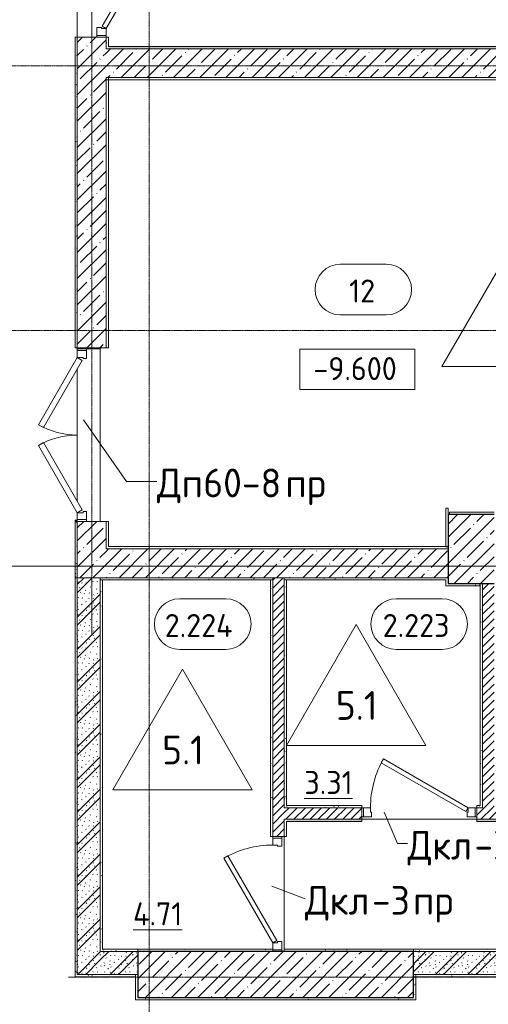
# Model space of a CAD drawing. Header units: millimetres. Extents: x 86102 to 162330, y -10965 to 131946.
# Tile 26 of 53: x 109844 to 113920, y 76890 to 85453. Entities that reach past the tile are written whole.
import ezdxf

# ---------------------------------------------------------------- set-up
doc = ezdxf.new("R2010")
doc.units = ezdxf.units.MM
doc.linetypes.add('3_ Штрих_ 1 х 1 мм', pattern=[2, 1, -1])
doc.linetypes.add('4_ Штрихпунктир_ 10 х 2 мм', pattern=[14, 10, -2, 0, -2])
for name, color, linetype, lineweight in [('A-AREA', 7, '3_ Штрих_ 1 х 1 мм', 13), ('A-AREA-IDEN', 7, 'Continuous', 5), ('A-DOOR', 7, 'Continuous', 13), ('A-DOOR-FRAM', 7, 'Continuous', 13), ('A-DOOR-IDEN', 7, 'Continuous', 5), ('A-FLOR', 7, 'Continuous', 13), ('A-FLOR-IDEN', 7, 'Continuous', 5), ('A-WALL', 7, 'Continuous', 13), ('A-WALL-PATT', 7, 'Continuous', 13), ('G-ANNO-DIMS', 7, 'Continuous', 5), ('I-WALL', 7, 'Continuous', 13), ('S-COLS', 7, 'Continuous', 25), ('S-GRID', 7, 'Continuous', 5)]:
    doc.layers.add(name, color=color, linetype=linetype, lineweight=lineweight)
doc.styles.add('GOST Common_2', font='GOST_Common.ttf', dxfattribs={"height": 200})
doc.styles.add('GOST Common_3', font='GOST_Common.ttf', dxfattribs={"height": 250})
pattern_1 = [(0, (0, 0), (203.2, 50.8), [3.353, -149.047, 3.353, -149.047, -812.8]), (0, (0, 0), (203.2, 50.8), [-304.8, 3.353, -301.447, 3.353, -149.047, -355.6]), (0, (0, 0), (203.2, 50.8), [-762, 3.353, -98.247, 3.353, -250.647]), (120, (76.2, 25.4), (-145.59409, 150.576362), [3.353, -149.047, 3.353, -149.047, -812.8]), (120, (76.2, 25.4), (-145.59409, 150.576362), [-304.8, 3.353, -301.447, 3.353, -149.047, -355.6]), (120, (76.2, 25.4), (-145.59409, 150.576362), [-762, 3.353, -98.247, 3.353, -250.647]), (240, (101.6, 127), (-57.60591, -201.376362), [3.353, -149.047, 3.353, -149.047, -812.8]), (240, (101.6, 127), (-57.60591, -201.376362), [-304.8, 3.353, -301.447, 3.353, -149.047, -355.6]), (240, (101.6, 127), (-57.60591, -201.376362), [-762, 3.353, -98.247, 3.353, -250.647])]
pattern_2 = [(45, (0, 0), (-35.355339, 35.355339), [])]
pattern_3 = [(135, (150.28, 188.64), (-282.8427, 3e-14), [5, -395]), (135, (174.9, 237.36), (-282.8427, 3e-14), [5, -395]), (135, (211.96, 236.53), (-282.8427, 3e-14), [5, -395]), (135, (114.96, 223.96), (-282.8427, 3e-14), [5, -395]), (135, (77.54, 223.96), (-282.8427, 3e-14), [5, -395]), (135, (57.44, 184.52), (-282.8427, 3e-14), [5, -395]), (135, (66.21, 142.9), (-282.8427, 3e-14), [5, -395]), (135, (107.33, 161), (-282.8427, 3e-14), [5, -395]), (135, (99.08, 130.94), (-282.8427, 3e-14), [5, -395]), (135, (22.6, 136.46), (-282.8427, 3e-14), [5, -395]), (135, (21.16, 168.08), (-282.8427, 3e-14), [5, -395]), (135, (46.13, 96.12), (-282.8427, 3e-14), [5, -395]), (135, (3.54, 74.6), (-282.8427, 3e-14), [5, -395]), (135, (40.3, 47.56), (-282.8427, 3e-14), [5, -395]), (135, (39.77, 18.47), (-282.8427, 3e-14), [5, -395]), (135, (76.94, 37.28), (-282.8427, 3e-14), [5, -395]), (135, (114.18, 62.4), (-282.8427, 3e-14), [5, -395]), (135, (139.87, 90.2), (-282.8427, 3e-14), [5, -395]), (135, (141.44, 15.82), (-282.8427, 3e-14), [5, -395]), (135, (188.69, 26.73), (-282.8427, 3e-14), [5, -395]), (135, (176.14, 51.36), (-282.8427, 3e-14), [5, -395]), (135, (177.03, 0), (-282.8427, 3e-14), [5, -395]), (135, (276.61, 8.22), (-282.8427, 3e-14), [5, -395]), (135, (271.19, 31.72), (-282.8427, 3e-14), [5, -395]), (135, (268.29, 119.65), (-282.8427, 3e-14), [5, -395]), (135, (237.92, 101.95), (-282.8427, 3e-14), [5, -395]), (135, (237.92, 158.27), (-282.8427, 3e-14), [5, -395]), (135, (260.4, 204.35), (-282.8427, 3e-14), [5, -395]), (135, (275.54, 235.4), (-282.8427, 3e-14), [5, -395]), (135, (117.62, 268.96), (-282.8427, 3e-14), [5, -395]), (135, (203.62, 273.83), (-282.8427, 3e-14), [5, -395]), (135, (47.24, 279.3), (-282.8427, 3e-14), [5, -395]), (135, (23.2, 266.16), (-282.8427, 3e-14), [5, -395]), (135, (42.78, 232.52), (-282.8427, 3e-14), [5, -395]), (135, (177.76, 90.57), (-282.8427, 3e-14), [5, -395]), (135, (181.12, 121.8), (-282.8427, 3e-14), [5, -395]), (135, (206.73, 172.06), (-282.8427, 3e-14), [5, -395]), (135, (143.14, 136.62), (-282.8427, 3e-14), [5, -395]), (135, (211.51, 131.86), (-282.8427, 3e-14), [5, -395]), (135, (81.47, 95.1), (-282.8427, 3e-14), [5, -395]), (135, (235.13, 60.46), (-282.8427, 3e-14), [5, -395]), (135, (242.24, 4.89), (-282.8427, 3e-14), [5, -395]), (45, (0, 106.07), (-282.8427, 0), []), (45, (106.07, 0), (-282.8427, 0), []), (45, (176.78, 0), (-282.8427, 0), []), (45, (0, 176.78), (-282.8427, 0), [])]
pattern_4 = [(45, (0, 0), (-114.04925, 114.04925), []), (45, (114.05, 0), (-114.04925, 114.04925), [201.612, -40.322, 3.353, -36.97])]

# ---------------------------------------------------------------- blocks, each defined once
blk = doc.blocks.new('Наметкина 10_РД_АР_П_Отделка_R21_rvt-1--02_Подвал_МП_часть В')
at = {"layer": 'A-WALL-PATT', "lineweight": 5}
h = blk.add_hatch(dxfattribs=at)
h.set_pattern_fill('FP_5', color=256, style=0, pattern_type=2)
h.set_pattern_definition(pattern_1)
h.paths.add_polyline_path([(110615, 85200), (110615, 85300), (110595, 85300), (110595, 85200)])
h.paths.add_polyline_path([(110595, 86600), (110615, 86600), (110615, 86750), (110595, 86750)])
h = blk.add_hatch(dxfattribs=at)
h.set_pattern_fill('FP_5', color=256, style=0, pattern_type=2)
h.set_pattern_definition(pattern_1)
h.paths.add_polyline_path([(110345, 82600), (110345, 85300), (110325, 85300), (110325, 82600)])
h.paths.add_polyline_path([(110345, 86600), (110345, 86730), (110325, 86730), (110325, 86600)])
h = blk.add_hatch(dxfattribs=at)
h.set_pattern_fill('FP_5', color=256, style=0, pattern_type=2)
h.set_pattern_definition(pattern_1)
h.paths.add_polyline_path([(118470, 85200), (118490, 85200), (118490, 85220), (110615, 85220), (110615, 85200), (117183.8, 85200)])
h = blk.add_hatch(dxfattribs=at)
h.set_pattern_fill('FP_5', color=256, style=0, pattern_type=2)
h.set_pattern_definition(pattern_1)
h.paths.add_polyline_path([(110345, 80600), (110345, 81090), (110325, 81090), (110325, 80600)])
h = blk.add_hatch(dxfattribs=at)
h.set_pattern_fill('FP_5', color=256, style=0, pattern_type=2)
h.set_pattern_definition(pattern_1)
h.paths.add_polyline_path([(110345, 77150), (110345, 80600), (110325, 80600), (110325, 77150)])
h = blk.add_hatch(dxfattribs=at)
h.set_pattern_fill('FP_5', color=256, style=0, pattern_type=2)
h.set_pattern_definition(pattern_1)
h.paths.add_polyline_path([(112045, 80580), (112045, 80600), (110545, 80600), (110545, 80580)])
h = blk.add_hatch(dxfattribs=at)
h.set_pattern_fill('FP_5', color=256, style=0, pattern_type=2)
h.set_pattern_definition(pattern_1)
h.paths.add_polyline_path([(110565, 77350), (110565, 80580), (110545, 80580), (110545, 77350)])
h = blk.add_hatch(dxfattribs=at)
h.set_pattern_fill('FP_5', color=256, style=0, pattern_type=2)
h.set_pattern_definition(pattern_1)
h.paths.add_polyline_path([(112045, 78350), (112045, 80580), (112025, 80580), (112025, 78350)])
h = blk.add_hatch(dxfattribs=at)
h.set_pattern_fill('FP_5', color=256, style=0, pattern_type=2)
h.set_pattern_definition(pattern_1)
h.paths.add_polyline_path([(113550, 80580), (113570, 80580), (113570, 80600), (112145, 80600), (112145, 80580), (113065, 80580)])
h = blk.add_hatch(dxfattribs=at)
h.set_pattern_fill('FP_5', color=256, style=0, pattern_type=2)
h.set_pattern_definition(pattern_1)
h.paths.add_polyline_path([(112165, 78600), (112165, 80580), (112145, 80580), (112145, 78600)])
h = blk.add_hatch(dxfattribs=at)
h.set_pattern_fill('FP_5', color=256, style=0, pattern_type=2)
h.set_pattern_definition(pattern_1)
h.paths.add_polyline_path([(113850, 80530), (113850, 80550), (113570, 80550), (113570, 80530)])
h = blk.add_hatch(dxfattribs=at)
h.set_pattern_fill('FP_5', color=256, style=0, pattern_type=2)
h.set_pattern_definition(pattern_1)
h.paths.add_polyline_path([(113850, 78620), (113870, 78620), (113870, 80550), (113850, 80550), (113850, 78714.3)])
h = blk.add_hatch(dxfattribs=at)
h.set_pattern_fill('FP_5', color=256, style=0, pattern_type=2)
h.set_pattern_definition(pattern_1)
h.paths.add_polyline_path([(113870, 78600), (113870, 78620), (113820, 78620), (113820, 78600)])
h.paths.add_polyline_path([(112165, 78600), (112820, 78600), (112820, 78620), (112165, 78620)])
h = blk.add_hatch(dxfattribs=at)
h.set_pattern_fill('FP_5', color=256, style=0, pattern_type=2)
h.set_pattern_definition(pattern_1)
h.paths.add_polyline_path([(117090, 78480), (117090, 78500), (116820, 78500), (116820, 78480)])
h.paths.add_polyline_path([(114320, 78480), (114320, 78500), (113820, 78500), (113820, 78480)])
h.paths.add_polyline_path([(115820, 78480), (115820, 78500), (115320, 78500), (115320, 78480)])
h.paths.add_polyline_path([(112165, 78480), (112820, 78480), (112820, 78500), (112165, 78500)])
h = blk.add_hatch(dxfattribs=at)
h.set_pattern_fill('FP_5', color=256, style=0, pattern_type=2)
h.set_pattern_definition(pattern_1)
h.paths.add_polyline_path([(110870, 77350), (110870, 77370), (110565, 77370), (110565, 77350)])
h = blk.add_hatch(dxfattribs=at)
h.set_pattern_fill('FP_5', color=256, style=0, pattern_type=2)
h.set_pattern_definition(pattern_1)
h.paths.add_polyline_path([(112045, 77350), (112045, 77370), (110870, 77370), (110870, 77350), (112035, 77350)])
h = blk.add_hatch(dxfattribs=at)
h.set_pattern_fill('FP_5', color=256, style=0, pattern_type=2)
h.set_pattern_definition(pattern_1)
h.paths.add_polyline_path([(112145, 77350), (113270, 77350), (113270, 77370), (112145, 77370)])
h = blk.add_hatch(dxfattribs=at)
h.set_pattern_fill('FP_5', color=256, style=0, pattern_type=2)
h.set_pattern_definition(pattern_1)
h.paths.add_polyline_path([(115620, 77350), (115620, 77370), (113270, 77370), (113270, 77350), (115124.4, 77350)])
h = blk.add_hatch(dxfattribs=at)
h.set_pattern_fill('FP_5', color=256, style=0, pattern_type=2)
h.set_pattern_definition(pattern_1)
h.paths.add_polyline_path([(110850, 77130), (110850, 77150), (110325, 77150), (110325, 77130)])
h = blk.add_hatch(dxfattribs=at)
h.set_pattern_fill('FP_5', color=256, style=0, pattern_type=2)
h.set_pattern_definition(pattern_1)
h.paths.add_polyline_path([(110870, 76950), (110870, 77150), (110850, 77150), (110850, 76950)])
h = blk.add_hatch(dxfattribs=at)
h.set_pattern_fill('FP_5', color=256, style=0, pattern_type=2)
h.set_pattern_definition(pattern_1)
h.paths.add_polyline_path([(115600, 77130), (115620, 77130), (115620, 77150), (113270, 77150), (113270, 77130), (115124.4, 77130)])
h = blk.add_hatch(dxfattribs=at)
h.set_pattern_fill('FP_5', color=256, style=0, pattern_type=2)
h.set_pattern_definition(pattern_1)
h.paths.add_polyline_path([(113290, 76930), (113290, 77150), (113270, 77150), (113270, 76930)])
h = blk.add_hatch(dxfattribs=at)
h.set_pattern_fill('FP_5', color=256, style=0, pattern_type=2)
h.set_pattern_definition(pattern_1)
h.paths.add_polyline_path([(113270, 76930), (113270, 76950), (110850, 76950), (110850, 76930), (113065, 76930)])
at = {"layer": 'A-WALL'}
for p, q in [((110345, 85300), (110325, 85300)), ((110325, 85300), (110325, 82600)), ((110345, 82600), (110345, 85300)), ((110595, 85300), (110595, 85200)), ((110615, 85300), (110595, 85300)), ((110615, 85220), (110615, 85300)), ((110595, 85200), (110615, 85200)), ((118490, 85220), (110615, 85220)), ((110615, 85200), (118470, 85200)), ((116120, 84950), (110595, 84950)), ((110595, 84950), (110595, 84930)), ((110595, 84950), (110595, 82600)), ((110615, 84950), (110595, 84950)), ((110615, 82600), (110615, 84950)), ((110595, 84930), (116100, 84930)), ((110325, 82600), (110345, 82600)), ((110595, 82600), (110615, 82600)), ((113570, 81203.3), (113550, 81203.3)), ((113550, 81203.3), (113550, 80870)), ((113570, 80870), (113570, 81203.3)), ((110345, 81100), (110325, 81100)), ((110325, 81100), (110325, 81090)), ((110325, 81090), (110325, 80600)), ((110345, 81090), (110345, 81100)), ((110345, 80600), (110345, 81090)), ((110595, 81090), (110595, 80850)), ((110615, 81090), (110595, 81090)), ((110615, 80870), (110615, 81090)), ((113970, 81170), (113581.1, 81170)), ((113581.1, 81170), (113581.1, 81150)), ((113581.1, 81150), (113970, 81150)), ((110595, 80850), (110615, 80850)), ((113550, 80870), (110615, 80870)), ((110615, 80850), (113570, 80850)), ((113570, 80850), (113570, 80870)), ((110345, 80600), (110325, 80600)), ((110325, 80600), (110325, 77150)), ((110325, 80600), (110345, 80600)), ((110345, 77150), (110345, 80600)), ((112045, 80600), (110545, 80600)), ((110545, 80600), (110545, 80580)), ((110545, 80580), (112045, 80580)), ((110545, 80580), (110545, 77350)), ((110565, 80580), (110545, 80580)), ((110565, 77370), (110565, 80580)), ((112045, 80580), (112025, 80580)), ((112025, 80580), (112025, 78350)), ((112045, 80580), (112045, 80600)), ((112045, 78350), (112045, 80580)), ((113570, 80600), (112145, 80600)), ((112145, 80600), (112145, 80580)), ((112145, 80580), (113550, 80580)), ((112145, 80580), (112145, 78600)), ((112165, 80580), (112145, 80580)), ((112165, 78620), (112165, 80580)), ((113550, 80580), (113550, 80530)), ((113570, 80580), (113570, 80600)), ((113570, 80550), (113570, 80580)), ((113550, 80530), (113570, 80530)), ((113850, 80550), (113570, 80550)), ((113570, 80530), (113850, 80530)), ((113870, 80550), (113850, 80550)), ((113850, 80530), (113850, 78620)), ((113870, 78620), (113870, 80550)), ((112820, 78620), (112165, 78620)), ((112820, 78600), (112820, 78620)), ((113850, 78620), (113820, 78620)), ((113820, 78620), (113820, 78600)), ((113870, 78600), (113870, 78620)), ((112145, 78600), (112165, 78600)), ((112165, 78600), (112820, 78600)), ((113820, 78600), (113870, 78600)), ((112145, 78500), (112145, 78350)), ((112165, 78500), (112145, 78500)), ((112820, 78500), (112165, 78500)), ((112165, 78480), (112820, 78480)), ((112165, 78350), (112165, 78480)), ((112820, 78480), (112820, 78500)), ((114320, 78500), (113820, 78500)), ((113820, 78500), (113820, 78480)), ((113820, 78480), (114320, 78480)), ((112025, 78350), (112045, 78350)), ((112145, 78350), (112165, 78350)), ((110545, 77350), (110565, 77350)), ((110870, 77370), (110565, 77370)), ((110565, 77350), (110870, 77350)), ((112045, 77370), (110870, 77370)), ((110870, 77370), (110870, 77350)), ((110870, 77350), (110870, 77370)), ((110870, 77350), (112045, 77350)), ((112045, 77350), (112045, 77365)), ((113270, 77370), (112145, 77370)), ((112145, 77370), (112145, 77350)), ((112145, 77350), (113270, 77350)), ((113270, 77350), (113270, 77370)), ((115620, 77370), (113270, 77370)), ((113270, 77370), (113270, 77350)), ((113270, 77350), (115620, 77350)), ((110325, 77150), (110325, 77130)), ((110850, 77150), (110345, 77150)), ((110850, 77130), (110850, 77150)), ((110870, 77150), (110850, 77150)), ((110850, 77150), (110850, 76950)), ((110870, 76950), (110870, 77150)), ((115620, 77150), (113270, 77150)), ((113270, 77150), (113270, 77130)), ((113270, 77150), (113270, 76950)), ((113290, 77150), (113270, 77150)), ((113290, 76930), (113290, 77150)), ((110325, 77130), (110850, 77130)), ((113270, 77130), (115600, 77130)), ((110850, 76950), (110850, 76930)), ((110850, 76930), (113270, 76930)), ((113270, 76950), (110870, 76950)), ((113270, 76930), (113290, 76930))]:
    blk.add_line(p, q, dxfattribs=at)
at = {"layer": 'A-WALL', "lineweight": 25}
for p, q in [((110345, 81090), (110325, 81090)), ((110325, 81090), (110345, 81090)), ((113550, 80870), (113570, 80870)), ((113850, 80530), (113850, 80550))]:
    blk.add_line(p, q, dxfattribs=at)
blk = doc.blocks.new('АР_Дверь однопольная - 1000х2100h_850__Кладовая-4711757--02_Подвал_МП_часть В')
at = {"layer": 'A-DOOR'}
for p, q in [((311.1, 475), (-425, 50)), ((-405, 15.4), (331.1, 440.4)), ((331.1, 440.4), (311.1, 475)), ((-425, 50), (-405, 15.4))]:
    blk.add_line(p, q, dxfattribs=at)
at = {"layer": 'A-DOOR', "lineweight": 5}
blk.add_arc((-425, 50), 850, 360, 30, dxfattribs=at)
at = {"layer": 'A-DOOR-FRAM'}
for p, q in [((-485, 50), (-500, 50)), ((-425, 50), (-485, 50)), ((-485, 50), (-485, -30)), ((-425, 10), (-425, 50)), ((-415, 10), (-425, 10)), ((-415, -30), (-415, 10)), ((425, 10), (415, 10)), ((415, 10), (415, -30)), ((485, 50), (425, 50)), ((425, 50), (425, 10)), ((485, -30), (485, 50)), ((485, 50), (500, 50)), ((-485, -30), (-500, -30)), ((-485, -30), (-415, -30)), ((415, -30), (485, -30)), ((485, -30), (500, -30))]:
    blk.add_line(p, q, dxfattribs=at)
blk = doc.blocks.new('АР_Дверь однопольная - 1000х2100h_850__Кладовая-4711845--02_Подвал_МП_часть В')
at = {"layer": 'A-DOOR'}
for p, q in [((-311.1, 475), (-331.1, 440.4)), ((-331.1, 440.4), (405, 15.4)), ((425, 50), (-311.1, 475)), ((405, 15.4), (425, 50))]:
    blk.add_line(p, q, dxfattribs=at)
at = {"layer": 'A-DOOR', "lineweight": 5}
blk.add_arc((425, 50), 850, 150, 180, dxfattribs=at)
at = {"layer": 'A-DOOR-FRAM'}
for p, q in [((-485, 50), (-500, 50)), ((-425, 50), (-485, 50)), ((-485, 50), (-485, -30)), ((-425, 10), (-425, 50)), ((-415, 10), (-425, 10)), ((-415, -30), (-415, 10)), ((425, 10), (415, 10)), ((415, 10), (415, -30)), ((485, 50), (425, 50)), ((425, 50), (425, 10)), ((485, -30), (485, 50)), ((485, 50), (500, 50)), ((-485, -30), (-500, -30)), ((-485, -30), (-415, -30)), ((415, -30), (485, -30)), ((485, -30), (500, -30))]:
    blk.add_line(p, q, dxfattribs=at)
blk = doc.blocks.new('АР_Дверь однопольная - 1300х2100h_лест__лифт_ холл-3146674--02_Подвал_МП_часть В')
at = {"layer": 'A-DOOR'}
for p, q in [((-420.9, 700), (-440.9, 665.4)), ((575, 125), (-420.9, 700)), ((-440.9, 665.4), (555, 90.4)), ((555, 90.4), (575, 125))]:
    blk.add_line(p, q, dxfattribs=at)
at = {"layer": 'A-DOOR', "lineweight": 5}
blk.add_arc((575, 125), 1150, 150, 180, dxfattribs=at)
at = {"layer": 'A-DOOR-FRAM'}
for p, q in [((-635, 125), (-650, 125)), ((-575, 125), (-635, 125)), ((-635, 125), (-635, 45)), ((-575, 85), (-575, 125)), ((635, 125), (575, 125)), ((575, 125), (575, 85)), ((635, 45), (635, 125)), ((635, 125), (650, 125)), ((-635, 45), (-650, 45)), ((-635, 45), (-565, 45)), ((-565, 85), (-575, 85)), ((-565, 45), (-565, 85)), ((575, 85), (565, 85)), ((565, 85), (565, 45)), ((565, 45), (635, 45)), ((635, 45), (650, 45))]:
    blk.add_line(p, q, dxfattribs=at)
blk = doc.blocks.new('АР_Дверь двупольная - 1500х2100h_675_675__техн_-5597068--02_Подвал_МП_часть В')
at = {"layer": 'A-DOOR'}
for p, q in [((-675, 100), (-90.4, 437.5)), ((-90.4, 437.5), (-65.4, 394.2)), ((90.4, 437.5), (65.4, 394.2)), ((675, 100), (90.4, 437.5)), ((-65.4, 394.2), (-650, 56.7)), ((65.4, 394.2), (650, 56.7)), ((-650, 56.7), (-675, 100)), ((650, 56.7), (675, 100))]:
    blk.add_line(p, q, dxfattribs=at)
at = {"layer": 'A-DOOR', "lineweight": 5}
for centre, start, end in [((-675, 100), 0, 30), ((675, 100), 150, 180)]:
    blk.add_arc(centre, 675, start, end, dxfattribs=at)
at = {"layer": 'A-DOOR-FRAM'}
for p, q in [((-735, 100), (-750, 100)), ((-735, 100), (-675, 100)), ((-735, 20), (-735, 100)), ((-675, 100), (-675, 50)), ((735, 100), (675, 100)), ((675, 100), (675, 50)), ((735, 20), (735, 100)), ((735, 100), (750, 100)), ((-735, 20), (-750, 20)), ((-665, 20), (-735, 20)), ((-675, 50), (-665, 50)), ((-665, 50), (-665, 20)), ((675, 50), (665, 50)), ((665, 50), (665, 20)), ((665, 20), (735, 20)), ((735, 20), (750, 20))]:
    blk.add_line(p, q, dxfattribs=at)
blk = doc.blocks.new('Марка помещения _Номер_ - 2 мм-68851--02_Подвал_МП_часть В')
at = {"layer": 'A-AREA-IDEN'}
for p, q in [((-2.027, 2.21), (1.973, 2.21)), ((-2.027, -2.19), (1.973, -2.19))]:
    blk.add_line(p, q, dxfattribs=at)
for centre, start, end in [((-2.027, 0.01), 90, 270), ((1.973, 0.01), 270, 90)]:
    blk.add_arc(centre, 2.2, start, end, dxfattribs=at)
blk = doc.blocks.new('Высотные отметки - Frame_2-749557--02_Подвал_МП_часть В')
at = {"layer": 'G-ANNO-DIMS'}
for p, q in [((-5, 3.5), (-5, 0)), ((5, 3.5), (-5, 3.5)), ((5, 0), (5, 3.5)), ((-5, 0), (5, 0))]:
    blk.add_line(p, q, dxfattribs=at)
blk = doc.blocks.new('Марка полов - Марка полов-4106608--02_Подвал_МП_часть В')
at = {"layer": 'A-FLOR-IDEN'}
for p, q in [((0, 7), (-6.062, -3.5)), ((6.062, -3.5), (0, 7)), ((-6.062, -3.5), (6.062, -3.5))]:
    blk.add_line(p, q, dxfattribs=at)

msp = doc.modelspace()

# ---------------------------------------------------------------- hatches: boundary and pattern name
at = {"layer": 'A-WALL-PATT', "lineweight": 5}
h = msp.add_hatch(dxfattribs=at)
h.set_pattern_fill('FP_3', color=256, style=0, pattern_type=2)
h.set_pattern_definition(pattern_4)
h.paths.add_polyline_path([(110595, 82600), (110595, 85300), (110345, 85300), (110345, 82600)])
h.paths.add_polyline_path([(110345, 86600), (110595, 86600), (110595, 91000), (110345, 91000), (110345, 87855.407727)])
h = msp.add_hatch(dxfattribs=at)
h.set_pattern_fill('FP_3', color=256, style=0, pattern_type=2)
h.set_pattern_definition(pattern_4)
h.paths.add_polyline_path([(116120, 84950), (118220, 84950), (118220, 85200), (110595, 85200), (110595, 84950), (113064.997098, 84950)])
h = msp.add_hatch(dxfattribs=at)
h.set_pattern_fill('FP_1', color=256, style=0, pattern_type=2)
h.set_pattern_definition(pattern_3)
h.paths.add_polyline_path([(110545, 82590), (110545, 82600), (110345, 82600), (110345, 82590)])
h = msp.add_hatch(dxfattribs=at)
h.set_pattern_fill('FP_3', color=256, style=0, pattern_type=2)
h.set_pattern_definition(pattern_4)
h.paths.add_polyline_path([(110345, 80600), (110595, 80600), (110595, 81090), (110345, 81090), (110345, 80999.602358)])
h = msp.add_hatch(dxfattribs=at)
h.set_pattern_fill('FP_3', color=256, style=0, pattern_type=2)
h.set_pattern_definition(pattern_4)
h.paths.add_polyline_path([(110595, 80600), (113570, 80600), (113570, 80850), (110595, 80850)])
h = msp.add_hatch(dxfattribs=at)
h.set_pattern_fill('FP_1', color=256, style=0, pattern_type=2)
h.set_pattern_definition(pattern_3)
h.paths.add_polyline_path([(110545, 77150), (110545, 80600), (110345, 80600), (110345, 77150)])
h = msp.add_hatch(dxfattribs=at)
h.set_pattern_fill('FP_2', color=256, style=0, pattern_type=2)
h.set_pattern_definition(pattern_2)
h.paths.add_polyline_path([(112045, 78350), (112145, 78350), (112145, 80600), (112045, 80600), (112045, 78714.333902)])
h = msp.add_hatch(dxfattribs=at)
h.set_pattern_fill('FP_2', color=256, style=0, pattern_type=2)
h.set_pattern_definition(pattern_2)
h.paths.add_polyline_path([(113970, 78600), (113970, 80550), (113870, 80550), (113870, 78600)])
h = msp.add_hatch(dxfattribs=at)
h.set_pattern_fill('FP_2', color=256, style=0, pattern_type=2)
h.set_pattern_definition(pattern_2)
h.paths.add_polyline_path([(115320, 78500), (115820, 78500), (115820, 78600), (115320, 78600)])
h.paths.add_polyline_path([(114320, 78500), (114320, 78600), (113820, 78600), (113820, 78500)])
h.paths.add_polyline_path([(116820, 78500), (117070, 78500), (117070, 78600), (116820, 78600)])
h.paths.add_polyline_path([(112820, 78500), (112820, 78600), (112145, 78600), (112145, 78500)])
h = msp.add_hatch(dxfattribs=at)
h.set_pattern_fill('FP_1', color=256, style=0, pattern_type=2)
h.set_pattern_definition(pattern_3)
h.paths.add_polyline_path([(110870, 77150), (110870, 77350), (110545, 77350), (110545, 77150)])
h = msp.add_hatch(dxfattribs=at)
h.set_pattern_fill('FP_1', color=256, style=0, pattern_type=2)
h.set_pattern_definition(pattern_3)
h.paths.add_polyline_path([(115620, 77150), (115620, 77350), (113270, 77350), (113270, 77150), (115124.416303, 77150)])
at = {"layer": 'S-COLS', "lineweight": 5}
h = msp.add_hatch(dxfattribs=at)
h.set_pattern_fill('FP_3', color=256, style=0, pattern_type=2)
h.set_pattern_definition(pattern_4)
h.paths.add_polyline_path([(113970, 80550), (113970, 81150), (113570, 81150), (113570, 80550)])
h = msp.add_hatch(dxfattribs=at)
h.set_pattern_fill('FP_3', color=256, style=0, pattern_type=2)
h.set_pattern_definition(pattern_4)
h.paths.add_polyline_path([(113270, 76950), (113270, 77350), (110870, 77350), (110870, 76950), (113064.997098, 76950)])

# ---------------------------------------------------------------- linework, layer by layer
at = {"layer": 'A-AREA'}
for p, q in [((110345, 86599.879939), (110345, 85300)), ((110345, 82590), (110345, 82575)), ((110345, 82415), (110345, 81265))]:
    msp.add_line(p, q, dxfattribs=at)
at = {"layer": 'A-DOOR-IDEN'}
for p, q in [((110397.615792, 81972.507357), (110773.157688, 81437.721717)), ((110773.157688, 81437.721717), (111037.100285, 81437.721717)), ((113013.636751, 78561.937899), (113130.249052, 78287.602484)), ((113130.249052, 78287.602484), (113217.090939, 78287.602484)), ((112037.040973, 77918.073548), (112325.504136, 77808.258435))]:
    msp.add_line(p, q, dxfattribs=at)
at = {"layer": 'A-FLOR'}
for p, q in [((110470, 85300), (110470, 86600)), ((110345, 82590), (110345, 82575)), ((110345, 81265), (110345, 82415)), ((110345, 82415), (110345, 81265)), ((110345, 81100), (110345, 81105)), ((110345, 81105), (110345, 81100)), ((113820, 78500), (112820, 78500)), ((112145, 78350), (112145, 77370))]:
    msp.add_line(p, q, dxfattribs=at)
at = {"layer": 'A-WALL'}
for p, q in [((110345, 91000), (110345, 82600)), ((110595, 85300), (110345, 85300)), ((110595, 85200), (110595, 85315)), ((118470, 85200), (110595, 85200)), ((110595, 82600), (110595, 84950)), ((110595, 84950), (116120, 84950)), ((110545, 82600), (110595, 82600)), ((110595, 81090), (110345, 81090)), ((110345, 81090), (110345, 80600)), ((110595, 80850), (110595, 81090)), ((113570, 80850), (110595, 80850)), ((113570, 80600), (113570, 80850)), ((110345, 80600), (113570, 80600))]:
    msp.add_line(p, q, dxfattribs=at)
at = {"layer": 'I-WALL'}
for p, q in [((110545, 82600), (110345, 82600)), ((110345, 82575), (110345, 82600)), ((110345, 82590), (110545, 82590)), ((110545, 82600), (110545, 81090)), ((110345, 80600), (110345, 77150)), ((110545, 77350), (110545, 80600)), ((112045, 80600), (112045, 78350)), ((112145, 80600), (112045, 80600)), ((112145, 78600), (112145, 80600)), ((113870, 80550), (113870, 78600)), ((113970, 80550), (113870, 80550)), ((112820, 78600), (112145, 78600)), ((112820, 78500), (112820, 78600)), ((113870, 78600), (113820, 78600)), ((113820, 78600), (113820, 78500)), ((112145, 78500), (112820, 78500)), ((112145, 78350), (112145, 78500)), ((113820, 78500), (114320, 78500)), ((112045, 78350), (112145, 78350)), ((110870, 77350), (110545, 77350)), ((110870, 77150), (110870, 77350)), ((115620, 77350), (113270, 77350)), ((113270, 77350), (113270, 77150)), ((110345, 77150), (110870, 77150)), ((113270, 77150), (115620, 77150))]:
    msp.add_line(p, q, dxfattribs=at)
at = {"layer": 'S-COLS'}
for p, q in [((113570, 81150), (113570, 80550)), ((113970, 81150), (113570, 81150)), ((113570, 80550), (113970, 80550)), ((113270, 77350), (110870, 77350)), ((110870, 77350), (110870, 76950)), ((113270, 76950), (113270, 77350)), ((110870, 76950), (113270, 76950))]:
    msp.add_line(p, q, dxfattribs=at)
at = {"layer": 'S-GRID', "linetype": '4_ Штрихпунктир_ 10 х 2 мм'}
for p, q in [((110970, 56890.207756), (110970, 128388.42805)), ((110470, 80104.964717), (110470, 127897.103212)), ((151984.481863, 85050), (87806.844828, 85050)), ((151984.481863, 82750), (87806.844828, 82750)), ((153438.734659, 80700), (87806.844828, 80700)), ((151984.481863, 80700), (87806.844828, 80700)), ((151984.481863, 77125), (110269.614367, 77125))]:
    msp.add_line(p, q, dxfattribs=at)

# ---------------------------------------------------------------- block references
at = {"lineweight": 5}
msp.add_blockref('Наметкина 10_РД_АР_П_Отделка_R21_rvt-1--02_Подвал_МП_часть В', (0, 0), dxfattribs=at)
at = {"layer": 'A-AREA-IDEN', "xscale": 99.99999999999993, "yscale": 99.99999999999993, "zscale": 99.99999999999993}
for p in [(112835.433768, 83104.653155), (111438.68002, 80195.716732), (113321.615389, 80195.716732)]:
    msp.add_blockref('Марка помещения _Номер_ - 2 мм-68851--02_Подвал_МП_часть В', p, dxfattribs=at)
at = {"layer": 'A-DOOR'}
for name, p, rotation in [('АР_Дверь однопольная - 1300х2100h_лест__лифт_ холл-3146674--02_Подвал_МП_часть В', (110470, 85950), 269.9999999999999), ('АР_Дверь двупольная - 1500х2100h_675_675__техн_-5597068--02_Подвал_МП_часть В', (110445, 81840), 90), ('АР_Дверь однопольная - 1000х2100h_850__Кладовая-4711757--02_Подвал_МП_часть В', (112095, 77850), 90)]:
    msp.add_blockref(name, p, dxfattribs=dict(at, rotation=rotation))
msp.add_blockref('АР_Дверь однопольная - 1000х2100h_850__Кладовая-4711845--02_Подвал_МП_часть В', (113320, 78550), dxfattribs=at)
at = {"layer": 'A-FLOR-IDEN', "xscale": 99.99999999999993, "yscale": 99.99999999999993, "zscale": 99.99999999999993}
for p in [(114123.117416, 82785.411455), (112769.590688, 79491.783392), (111258.806069, 79104.534877)]:
    msp.add_blockref('Марка полов - Марка полов-4106608--02_Подвал_МП_часть В', p, dxfattribs=at)
at = {"layer": 'G-ANNO-DIMS', "xscale": 99.99999999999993, "yscale": 99.99999999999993, "zscale": 99.99999999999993}
msp.add_blockref('Высотные отметки - Frame_2-749557--02_Подвал_МП_часть В', (112780.012912, 82236.997682), dxfattribs=at)

# ---------------------------------------------------------------- texts
at = {"layer": 'A-AREA-IDEN', "char_height": 200, "attachment_point": 1, "style": 'GOST Common_2'}
for s, insert, width in [('12', (112709.919572, 83193.396337), 296.624375), ('2.224', (111105.165824, 80284.459914), 801.6875), ('2.223', (113001.101193, 80284.459914), 769.62), ('\\L3.31', (112319.44664, 78918.913184), 529.11375), ('\\L4.71', (110829.511271, 77776.765376), 569.198125)]:
    msp.add_mtext(s, dxfattribs=dict(at, insert=insert, width=width))
at = {"layer": 'A-DOOR-IDEN', "char_height": 250, "attachment_point": 1, "style": 'GOST Common_3'}
for s, insert, width in [('Дп', (111037.100285, 81548.6488), 489.029375), ('60-8', (111440.589868, 81548.6488), 865.8225), ('пр', (112154.964868, 81548.6488), 432.91125), ('Дкл', (113217.090939, 78398.529568), 705.485), ('-3', (113799.174272, 78398.529568), 432.91125), ('Дкл', (112325.504136, 77919.185519), 705.485), ('-3', (112907.587469, 77919.185519), 432.91125), ('пр', (113264.774969, 77919.185519), 432.91125)]:
    msp.add_mtext(s, dxfattribs=dict(at, insert=insert, width=width))
at = {"layer": 'A-FLOR-IDEN', "char_height": 250, "width": 456.961875, "attachment_point": 1, "style": 'GOST Common_3'}
for insert in [(112593.214405, 79613.845065), (111082.429786, 79226.596549)]:
    msp.add_mtext('5.1', dxfattribs=dict(at, insert=insert))
at = {"layer": 'G-ANNO-DIMS', "insert": (112397.856386, 82518.363343), "char_height": 200, "width": 917.17566319, "attachment_point": 1, "line_spacing_factor": 1.022761, "style": 'GOST Common_2'}
msp.add_mtext('-9.600', dxfattribs=at)

doc.saveas('drawing.dxf')
